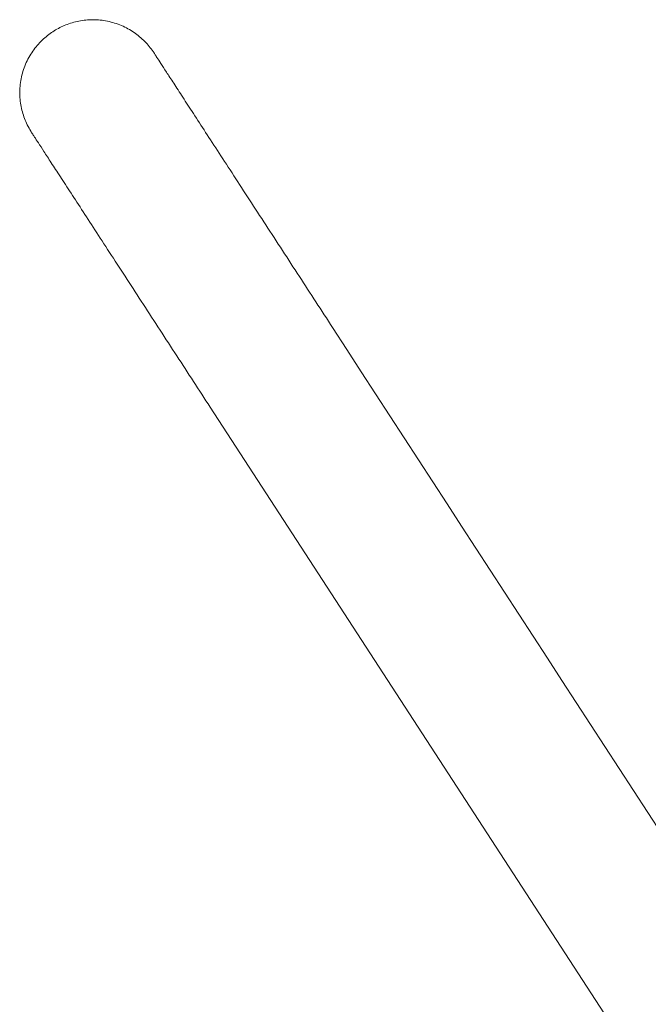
# Model space of a CAD drawing. Header units: centimetres. Extents: x -28 to 145, y -313 to 96.
# Tile 38 of 64: x 68 to 78, y -132 to -115. Entities that reach past the tile are written whole.
import ezdxf

# ---------------------------------------------------------------- set-up
doc = ezdxf.new("R2010")
doc.units = ezdxf.units.CM
doc.layers.add('Main lines', color=7, linetype='Continuous', lineweight=13, true_color=0x000000)
doc.layers.add('Predefinito', color=7, linetype='Continuous', true_color=0x000000)

# ---------------------------------------------------------------- blocks, each defined once
blk = doc.blocks.new('CB-298_Petal_Stacked_2D_Side')
at = {"layer": 'Main lines'}
blk.add_line((-47.03, 76.765), (-28.461, 48.188), dxfattribs=at)
blk.add_rational_spline([(-47.991, 82.834), (-48.644, 83.839), (-49.676, 83.228)], [0.983276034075, 0.715722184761, 1], degree=2, dxfattribs=at)
blk.add_rational_spline([(-49.676, 83.228), (-50.752, 82.592), (-50.115, 81.516), (-50.102, 81.494), (-50.088, 81.472)], [1, 0.707106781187, 1, 0.991384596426, 0.983276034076], degree=2, knots=[466.042994, 466.042994, 466.042994, 485.677948, 485.677948, 486.255507, 486.255507, 486.255507], dxfattribs=at)
for points, knots in [([(-44.933, 78.128), (-45.125, 78.423), (-45.316, 78.717), (-45.503, 79.004), (-45.6, 79.154), (-45.697, 79.302), (-45.791, 79.448), (-45.888, 79.597), (-45.984, 79.744), (-46.077, 79.888), (-46.172, 80.034), (-46.265, 80.177), (-46.356, 80.317), (-46.448, 80.458), (-46.537, 80.596), (-46.623, 80.729), (-46.711, 80.863), (-46.795, 80.992), (-46.875, 81.116), (-46.956, 81.241), (-47.034, 81.36), (-47.107, 81.473), (-47.181, 81.586), (-47.251, 81.694), (-47.316, 81.795), (-47.381, 81.895), (-47.442, 81.989), (-47.499, 82.076), (-47.555, 82.162), (-47.606, 82.241), (-47.653, 82.314), (-47.7, 82.385), (-47.742, 82.449), (-47.779, 82.506), (-47.815, 82.562), (-47.847, 82.611), (-47.874, 82.653), (-47.901, 82.694), (-47.923, 82.728), (-47.941, 82.756), (-47.957, 82.782), (-47.97, 82.801), (-47.983, 82.821), (-47.986, 82.826), (-47.99, 82.831), (-47.99, 82.832), (-47.991, 82.833), (-47.991, 82.833), (-47.991, 82.834), (-47.991, 82.834), (-47.991, 82.834)], [356.574497, 356.574497, 356.574497, 356.574497, 367.177734, 367.177734, 367.177734, 372.701857, 372.701857, 372.701857, 378.354521, 378.354521, 378.354521, 384.114446, 384.114446, 384.114446, 389.957543, 389.957543, 389.957543, 395.857356, 395.857356, 395.857356, 401.786016, 401.786016, 401.786016, 407.714509, 407.714509, 407.714509, 413.614324, 413.614324, 413.614324, 419.457411, 419.457411, 419.457411, 425.217284, 425.217284, 425.217284, 430.869907, 430.869907, 430.869907, 436.39397, 436.39397, 436.39397, 441.745639, 441.745639, 444.42141, 444.42141, 446.205196, 446.205196, 446.651138, 446.651138, 446.985599, 446.985599, 446.985599, 446.985599]), ([(-50.088, 81.472), (-50.088, 81.472), (-50.088, 81.471), (-50.088, 81.471), (-50.087, 81.471), (-50.087, 81.471), (-50.087, 81.47), (-50.086, 81.469), (-50.085, 81.468), (-50.082, 81.463), (-50.079, 81.459), (-50.066, 81.439), (-50.054, 81.419), (-50.037, 81.393), (-50.019, 81.366), (-49.997, 81.332), (-49.97, 81.291), (-49.943, 81.249), (-49.911, 81.2), (-49.875, 81.144), (-49.838, 81.087), (-49.796, 81.023), (-49.75, 80.952), (-49.703, 80.879), (-49.651, 80.8), (-49.595, 80.714), (-49.539, 80.627), (-49.478, 80.533), (-49.412, 80.432), (-49.347, 80.332), (-49.277, 80.224), (-49.204, 80.111), (-49.13, 79.998), (-49.053, 79.879), (-48.972, 79.754), (-48.891, 79.63), (-48.807, 79.5), (-48.72, 79.366), (-48.633, 79.234), (-48.544, 79.096), (-48.452, 78.955), (-48.362, 78.815), (-48.269, 78.672), (-48.173, 78.526), (-48.08, 78.382), (-47.985, 78.235), (-47.888, 78.086), (-47.793, 77.94), (-47.697, 77.792), (-47.599, 77.642), (-47.413, 77.354), (-47.222, 77.061), (-47.03, 76.765)], [486.255507, 486.255507, 486.255507, 486.255507, 486.589939, 486.589939, 487.035848, 487.035848, 487.927666, 487.927666, 488.819523, 488.819523, 491.495336, 491.495336, 496.847088, 496.847088, 496.847088, 502.371152, 502.371152, 502.371152, 508.023774, 508.023774, 508.023774, 513.783647, 513.783647, 513.783647, 519.626734, 519.626734, 519.626734, 525.526549, 525.526549, 525.526549, 531.455042, 531.455042, 531.455042, 537.383702, 537.383702, 537.383702, 543.283515, 543.283515, 543.283515, 549.126612, 549.126612, 549.126612, 554.886537, 554.886537, 554.886537, 560.539201, 560.539201, 560.539201, 566.063324, 566.063324, 566.063324, 576.666561, 576.666561, 576.666561, 576.666561])]:
    blk.add_open_spline(points, degree=3, knots=knots, dxfattribs=at)
blk.add_open_spline([(-29.228, 53.957), (-34.463, 62.014), (-39.698, 70.071), (-44.933, 78.128)], degree=3, dxfattribs=at)

msp = doc.modelspace()

# ---------------------------------------------------------------- block references
at = {"layer": 'Predefinito'}
msp.add_blockref('CB-298_Petal_Stacked_2D_Side', (117.811, -198.658), dxfattribs=at)

doc.saveas('drawing.dxf')
